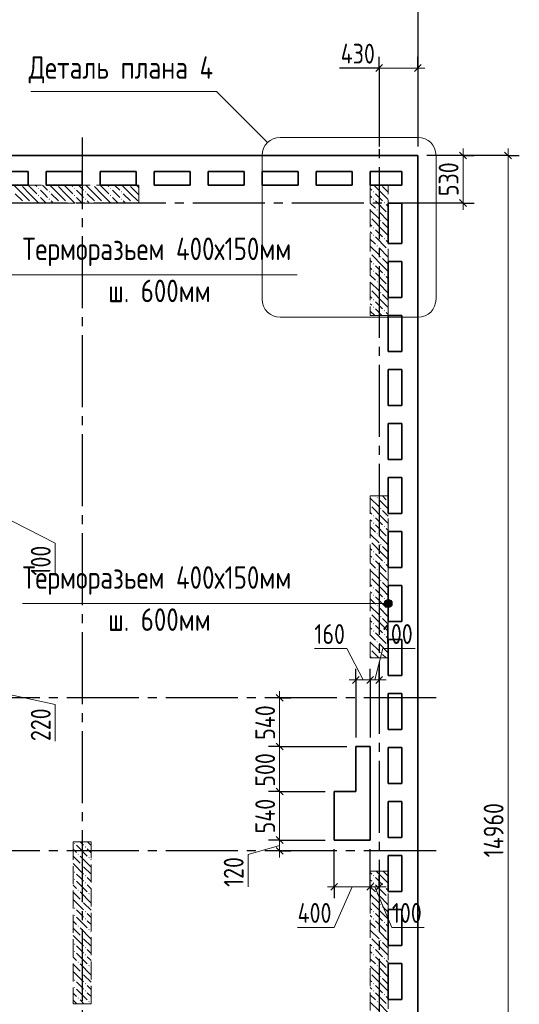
# Model space of a CAD drawing. Header units: millimetres. Extents: x 0 to 61017, y 0 to 42000.
# Tile 21 of 23: x 45287 to 50835, y 25395 to 36337. Entities that reach past the tile are written whole.
import ezdxf

# ---------------------------------------------------------------- set-up
doc = ezdxf.new("R2010")
doc.units = ezdxf.units.MM
doc.linetypes.add('______2', pattern=[270, 200, -70])
doc.linetypes.add('______5', pattern=[1100, 800, -100, 100, -100])
for name, color, linetype, lineweight in [('Standard', 7, 'Continuous', 25), ('ЖБ Пилон', 180, 'Continuous', 25), ('Оси', 40, '______5', 18), ('Примечания', 7, 'Continuous', 25), ('Размерная выноска', 7, 'Continuous', 13)]:
    doc.layers.add(name, color=color, linetype=linetype, lineweight=lineweight)
doc.layers.add('ЖБ Перекрытие верхний уровень', color=7, linetype='Continuous', lineweight=25, true_color=0xe0e0ff)
doc.styles.add('GOST 2.304-81', font='txt')

msp = doc.modelspace()

# ---------------------------------------------------------------- hatches: boundary and pattern name
at = {"layer": 'ЖБ Пилон', "linetype": 'Continuous', "lineweight": 18, "transparency": 33554687}
for points in [[(45300, 34500), (45297, 34497), (45294, 34500)], [(45490, 34463), (45497, 34470), (45503, 34463), (45497, 34457)], [(45700, 34500), (45697, 34497), (45694, 34500)], [(45890, 34463), (45897, 34470), (45903, 34463), (45897, 34457)], [(46100, 34500), (46097, 34497), (46094, 34500)], [(46290, 34463), (46297, 34470), (46303, 34463), (46297, 34457)], [(46500, 34500), (46497, 34497), (46494, 34500)], [(49300, 34500), (49297, 34497), (49294, 34500)], [(45490, 34383), (45497, 34390), (45503, 34383), (45497, 34377)], [(45610, 34423), (45617, 34430), (45623, 34423), (45617, 34417)], [(45890, 34383), (45897, 34390), (45903, 34383), (45897, 34377)], [(46010, 34423), (46017, 34430), (46023, 34423), (46017, 34417)], [(46290, 34383), (46297, 34390), (46303, 34383), (46297, 34377)], [(46410, 34423), (46417, 34430), (46423, 34423), (46417, 34417)], [(49210, 34423), (49217, 34430), (49223, 34423), (49217, 34417)], [(45330, 34303), (45337, 34310), (45343, 34303), (45340, 34300), (45334, 34300)], [(45410, 34303), (45417, 34310), (45423, 34303), (45420, 34300), (45414, 34300)], [(45610, 34343), (45617, 34350), (45623, 34343), (45617, 34337)], [(45730, 34303), (45737, 34310), (45743, 34303), (45740, 34300), (45734, 34300)], [(45810, 34303), (45817, 34310), (45823, 34303), (45820, 34300), (45814, 34300)], [(46010, 34343), (46017, 34350), (46023, 34343), (46017, 34337)], [(46130, 34303), (46137, 34310), (46143, 34303), (46140, 34300), (46134, 34300)], [(46210, 34303), (46217, 34310), (46223, 34303), (46220, 34300), (46214, 34300)], [(46410, 34343), (46417, 34350), (46423, 34343), (46417, 34337)], [(46530, 34303), (46537, 34310), (46543, 34303), (46540, 34300), (46534, 34300)], [(49210, 34343), (49217, 34350), (49223, 34343), (49217, 34337)], [(49330, 34303), (49337, 34310), (49343, 34303), (49337, 34297)], [(49180, 34147), (49183, 34143), (49180, 34140)], [(49250, 34223), (49257, 34230), (49263, 34223), (49257, 34217)], [(49370, 34183), (49377, 34190), (49380, 34187), (49380, 34180), (49377, 34177)], [(49290, 34103), (49297, 34110), (49303, 34103), (49297, 34097)], [(49210, 34023), (49217, 34030), (49223, 34023), (49217, 34017)], [(49210, 33943), (49217, 33950), (49223, 33943), (49217, 33937)], [(49250, 33823), (49257, 33830), (49263, 33823), (49257, 33817)], [(49330, 33903), (49337, 33910), (49343, 33903), (49337, 33897)], [(49180, 33747), (49183, 33743), (49180, 33740)], [(49290, 33703), (49297, 33710), (49303, 33703), (49297, 33697)], [(49370, 33783), (49377, 33790), (49380, 33787), (49380, 33780), (49377, 33777)], [(49210, 33623), (49217, 33630), (49223, 33623), (49217, 33617)], [(49210, 33543), (49217, 33550), (49223, 33543), (49217, 33537)], [(49330, 33503), (49337, 33510), (49343, 33503), (49337, 33497)], [(49250, 33423), (49257, 33430), (49263, 33423), (49257, 33417)], [(49370, 33383), (49377, 33390), (49380, 33387), (49380, 33380), (49377, 33377)], [(49180, 33347), (49183, 33343), (49180, 33340)], [(49290, 33303), (49297, 33310), (49303, 33303), (49297, 33297)], [(49210, 33223), (49217, 33230), (49223, 33223), (49217, 33217)], [(49210, 33143), (49217, 33150), (49223, 33143), (49217, 33137)], [(49330, 33103), (49337, 33110), (49343, 33103), (49337, 33097)], [(49250, 31023), (49257, 31030), (49263, 31023), (49257, 31017)], [(49370, 30983), (49377, 30990), (49380, 30987), (49380, 30980), (49377, 30977)], [(49180, 30947), (49183, 30943), (49180, 30940)], [(49290, 30903), (49297, 30910), (49303, 30903), (49297, 30897)], [(49210, 30823), (49217, 30830), (49223, 30823), (49217, 30817)], [(49210, 30743), (49217, 30750), (49223, 30743), (49217, 30737)], [(49330, 30703), (49337, 30710), (49343, 30703), (49337, 30697)], [(49180, 30547), (49183, 30543), (49180, 30540)], [(49250, 30623), (49257, 30630), (49263, 30623), (49257, 30617)], [(49370, 30583), (49377, 30590), (49380, 30587), (49380, 30580), (49377, 30577)], [(49210, 30423), (49217, 30430), (49223, 30423), (49217, 30417)], [(49290, 30503), (49297, 30510), (49303, 30503), (49297, 30497)], [(49210, 30343), (49217, 30350), (49223, 30343), (49217, 30337)], [(49250, 30223), (49257, 30230), (49263, 30223), (49257, 30217)], [(49330, 30303), (49337, 30310), (49343, 30303), (49337, 30297)], [(49180, 30147), (49183, 30143), (49180, 30140)], [(49290, 30103), (49297, 30110), (49303, 30103), (49297, 30097)], [(49370, 30183), (49377, 30190), (49380, 30187), (49380, 30180), (49377, 30177)], [(49210, 30023), (49217, 30030), (49223, 30023), (49217, 30017)], [(49210, 29943), (49217, 29950), (49223, 29943), (49217, 29937)], [(49330, 29903), (49337, 29910), (49343, 29903), (49337, 29897)], [(49250, 29823), (49257, 29830), (49263, 29823), (49257, 29817)], [(49370, 29783), (49377, 29790), (49380, 29787), (49380, 29780), (49377, 29777)], [(49180, 29747), (49183, 29743), (49180, 29740)], [(49290, 29703), (49297, 29710), (49303, 29703), (49297, 29697)], [(49210, 29623), (49217, 29630), (49223, 29623), (49217, 29617)], [(49210, 29543), (49217, 29550), (49223, 29543), (49217, 29537)], [(49330, 29503), (49337, 29510), (49343, 29503), (49337, 29497)], [(49180, 29347), (49183, 29343), (49180, 29340)], [(49250, 29423), (49257, 29430), (49263, 29423), (49257, 29417)], [(49370, 29383), (49377, 29390), (49380, 29387), (49380, 29380), (49377, 29377)], [(49290, 29303), (49297, 29310), (49303, 29303), (49297, 29297)], [(45890, 27183), (45897, 27190), (45903, 27183), (45897, 27177)], [(46010, 27143), (46017, 27150), (46023, 27143), (46017, 27137)], [(45930, 27063), (45937, 27070), (45943, 27063), (45937, 27057)], [(46050, 27023), (46057, 27030), (46063, 27023), (46057, 27017)], [(45970, 26943), (45977, 26950), (45983, 26943), (45977, 26937)], [(45890, 26863), (45897, 26870), (45903, 26863), (45897, 26857)], [(46010, 26823), (46017, 26830), (46023, 26823), (46017, 26817)], [(49210, 26823), (49217, 26830), (49223, 26823), (49217, 26817)], [(45890, 26783), (45897, 26790), (45903, 26783), (45897, 26777)], [(46010, 26743), (46017, 26750), (46023, 26743), (46017, 26737)], [(49210, 26743), (49217, 26750), (49223, 26743), (49217, 26737)], [(49330, 26703), (49337, 26710), (49343, 26703), (49337, 26697)], [(45930, 26663), (45937, 26670), (45943, 26663), (45937, 26657)], [(46050, 26623), (46057, 26630), (46063, 26623), (46057, 26617)], [(49250, 26623), (49257, 26630), (49263, 26623), (49257, 26617)], [(45970, 26543), (45977, 26550), (45983, 26543), (45977, 26537)], [(49180, 26547), (49183, 26543), (49180, 26540)], [(49290, 26503), (49297, 26510), (49303, 26503), (49297, 26497)], [(49370, 26583), (49377, 26590), (49380, 26587), (49380, 26580), (49377, 26577)], [(45890, 26463), (45897, 26470), (45903, 26463), (45897, 26457)], [(45890, 26383), (45897, 26390), (45903, 26383), (45897, 26377)], [(46010, 26423), (46017, 26430), (46023, 26423), (46017, 26417)], [(49210, 26423), (49217, 26430), (49223, 26423), (49217, 26417)], [(45930, 26263), (45937, 26270), (45943, 26263), (45937, 26257)], [(46010, 26343), (46017, 26350), (46023, 26343), (46017, 26337)], [(49210, 26343), (49217, 26350), (49223, 26343), (49217, 26337)], [(49330, 26303), (49337, 26310), (49343, 26303), (49337, 26297)], [(46050, 26223), (46057, 26230), (46063, 26223), (46057, 26217)], [(49250, 26223), (49257, 26230), (49263, 26223), (49257, 26217)], [(49370, 26183), (49377, 26190), (49380, 26187), (49380, 26180), (49377, 26177)], [(45890, 26063), (45897, 26070), (45903, 26063), (45897, 26057)], [(45970, 26143), (45977, 26150), (45983, 26143), (45977, 26137)], [(49180, 26147), (49183, 26143), (49180, 26140)], [(49290, 26103), (49297, 26110), (49303, 26103), (49297, 26097)], [(45890, 25983), (45897, 25990), (45903, 25983), (45897, 25977)], [(46010, 26023), (46017, 26030), (46023, 26023), (46017, 26017)], [(46010, 25943), (46017, 25950), (46023, 25943), (46017, 25937)], [(49210, 26023), (49217, 26030), (49223, 26023), (49217, 26017)], [(49210, 25943), (49217, 25950), (49223, 25943), (49217, 25937)], [(45930, 25863), (45937, 25870), (45943, 25863), (45937, 25857)], [(46050, 25823), (46057, 25830), (46063, 25823), (46057, 25817)], [(49250, 25823), (49257, 25830), (49263, 25823), (49257, 25817)], [(49330, 25903), (49337, 25910), (49343, 25903), (49337, 25897)], [(45970, 25743), (45977, 25750), (45983, 25743), (45977, 25737)], [(49180, 25747), (49183, 25743), (49180, 25740)], [(49370, 25783), (49377, 25790), (49380, 25787), (49380, 25780), (49377, 25777)], [(45890, 25663), (45897, 25670), (45903, 25663), (45897, 25657)], [(46010, 25623), (46017, 25630), (46023, 25623), (46017, 25617)], [(49210, 25623), (49217, 25630), (49223, 25623), (49217, 25617)], [(49290, 25703), (49297, 25710), (49303, 25703), (49297, 25697)], [(45890, 25583), (45897, 25590), (45903, 25583), (45897, 25577)], [(46010, 25543), (46017, 25550), (46023, 25543), (46017, 25537)], [(49210, 25543), (49217, 25550), (49223, 25543), (49217, 25537)], [(49330, 25503), (49337, 25510), (49343, 25503), (49337, 25497)], [(45930, 25463), (45937, 25470), (45943, 25463), (45937, 25457)], [(46050, 25423), (46057, 25430), (46063, 25423), (46057, 25417)], [(49250, 25423), (49257, 25430), (49263, 25423), (49257, 25417)]]:
    msp.add_hatch(color=7, dxfattribs=at).paths.add_polyline_path(points, flags=16)
at = {"layer": 'Примечания', "linetype": 'Continuous', "lineweight": 13, "transparency": 33554687}
for points in [[(49341, 29872), (49357, 29811), (49357, 29889)], [(49357, 29889), (49380, 29805), (49380, 29895)], [(49357, 29889), (49357, 29811), (49380, 29805)], [(49380, 29895), (49380, 29805), (49403, 29811)], [(49380, 29895), (49403, 29811), (49403, 29889)], [(49403, 29889), (49403, 29811), (49419, 29828)], [(49403, 29889), (49419, 29828), (49419, 29872)], [(49341, 29828), (49341, 29872), (49335, 29850)], [(49341, 29872), (49341, 29828), (49357, 29811)], [(49419, 29872), (49419, 29828), (49425, 29850)]]:
    msp.add_hatch(color=7, dxfattribs=at).paths.add_polyline_path(points)

# ---------------------------------------------------------------- linework, layer by layer
at = {"layer": 'Standard', "color": 251, "linetype": 'Continuous', "lineweight": -3, "true_color": 0x656565, "transparency": 33554687}
for p, q in [((49710, 37500), (49710, 34930)), ((49280, 35800), (49280, 35925)), ((49710, 35800), (49710, 35925)), ((49280, 35800), (49280, 35675)), ((49280, 35800), (49280, 34930)), ((49710, 35800), (49710, 35675)), ((49710, 35800), (49710, 34930)), ((50710, 34830), (49810, 34830)), ((50210, 34830), (49810, 34830)), ((50210, 34830), (50085, 34830)), ((50210, 34830), (50335, 34830)), ((50710, 34830), (50585, 34830)), ((50710, 34830), (50835, 34830)), ((50210, 34300), (49810, 34300)), ((50210, 34300), (50085, 34300)), ((50210, 34300), (50335, 34300)), ((49020, 29000), (49020, 29125)), ((49180, 29000), (49180, 29125)), ((49280, 29000), (49280, 29125)), ((49020, 29000), (49020, 28875)), ((49020, 29000), (49020, 28360)), ((49180, 29000), (49180, 28875)), ((49180, 29000), (49180, 28360)), ((49280, 29000), (49280, 28875)), ((49280, 29000), (49280, 29000)), ((48173, 28800), (48048, 28800)), ((48173, 28800), (48298, 28800)), ((48173, 28800), (48173, 28800)), ((48173, 28260), (48048, 28260)), ((48173, 28260), (48298, 28260)), ((48173, 28260), (48920, 28260)), ((48173, 27760), (48048, 27760)), ((48173, 27760), (48298, 27760)), ((48173, 27760), (48680, 27760)), ((48173, 27220), (48048, 27220)), ((48173, 27220), (48298, 27220)), ((48173, 27220), (48680, 27220)), ((48173, 27100), (48048, 27100)), ((48173, 27100), (48298, 27100)), ((48173, 27100), (48173, 27100)), ((48780, 26700), (48780, 27120)), ((49180, 26700), (49180, 27120)), ((48780, 26700), (48780, 26825)), ((49180, 26700), (49180, 26825)), ((49280, 26700), (49280, 26825)), ((48780, 26700), (48780, 26575)), ((49180, 26700), (49180, 26575)), ((49280, 26700), (49280, 26575)), ((49280, 26700), (49280, 26700))]:
    msp.add_line(p, q, dxfattribs=at)
at = {"layer": 'Standard', "color": 7, "linetype": 'Continuous', "lineweight": 13, "transparency": 33554687}
for p, q in [((49280, 35800), (49205, 35800)), ((49710, 35800), (49280, 35800)), ((49710, 35800), (49785, 35800)), ((50210, 34830), (50210, 34905)), ((50210, 34830), (50210, 34300)), ((50710, 34830), (50710, 34905)), ((50210, 34300), (50210, 34225)), ((44830, 30950), (45680, 30520)), ((45680, 30520), (45680, 30160)), ((48920, 29350), (48560, 29350)), ((49100, 29000), (48920, 29350)), ((49230, 29000), (49320, 29350)), ((49320, 29350), (49680, 29350)), ((49020, 29000), (48945, 29000)), ((49180, 29000), (49020, 29000)), ((49280, 29000), (49180, 29000)), ((49280, 29000), (49355, 29000)), ((44830, 28910), (45680, 28727)), ((48173, 28800), (48173, 28875)), ((45680, 28727), (45680, 28320)), ((48173, 28260), (48173, 27760)), ((48173, 27760), (48173, 27220)), ((48173, 27160), (47823, 27060)), ((48173, 27220), (48173, 27100)), ((47823, 27060), (47823, 26700)), ((48173, 27100), (48173, 27025)), ((48780, 26700), (48705, 26700)), ((48980, 26700), (48780, 26250)), ((49180, 26700), (48780, 26700)), ((49280, 26700), (49180, 26700)), ((49230, 26700), (49420, 26250)), ((49280, 26700), (49355, 26700)), ((48780, 26250), (48373, 26250)), ((49420, 26250), (49780, 26250))]:
    msp.add_line(p, q, dxfattribs=at)
at = {"layer": 'Standard', "color": 7, "linetype": 'Continuous', "lineweight": 25, "transparency": 33554687}
for p, q in [((49317, 35838), (49242, 35762)), ((49747, 35838), (49672, 35762)), ((50172, 34867), (50247, 34792)), ((50747, 34792), (50672, 34867)), ((50172, 34338), (50247, 34262)), ((49057, 29038), (48982, 28962)), ((49217, 29038), (49142, 28962)), ((49317, 29038), (49242, 28962)), ((48136, 28838), (48211, 28762)), ((48136, 28297), (48211, 28222)), ((48136, 27797), (48211, 27722)), ((48136, 27258), (48211, 27182)), ((48136, 27138), (48211, 27063)), ((48817, 26738), (48742, 26663)), ((49217, 26738), (49142, 26663)), ((49317, 26738), (49242, 26663))]:
    msp.add_line(p, q, dxfattribs=at)
at = {"layer": 'Standard', "color": 7, "linetype": 'Continuous', "lineweight": 13, "transparency": 33554687}
for points in [[(50710, 19870), (50710, 26987), (50710, 26987), (50710, 34830)], [(48173, 28800), (48173, 28272), (48173, 28272), (48173, 28260)]]:
    msp.add_lwpolyline(points, dxfattribs=at)
at = {"layer": 'ЖБ Перекрытие верхний уровень', "color": 7, "linetype": 'Continuous', "lineweight": 35, "transparency": 33554687}
for p, q in [((49710, 34830), (43100, 34830)), ((49710, 19870), (49710, 34830)), ((44980, 34650), (45380, 34650)), ((45380, 34650), (45380, 34500)), ((45580, 34500), (45580, 34650)), ((45580, 34650), (45980, 34650)), ((45980, 34650), (45980, 34500)), ((46180, 34500), (46180, 34650)), ((46180, 34650), (46580, 34650)), ((46580, 34650), (46580, 34500)), ((46780, 34500), (46780, 34650)), ((46780, 34650), (47180, 34650)), ((47180, 34650), (47180, 34500)), ((47380, 34500), (47380, 34650)), ((47380, 34650), (47780, 34650)), ((47780, 34650), (47780, 34500)), ((47980, 34500), (47980, 34650)), ((47980, 34650), (48380, 34650)), ((48380, 34650), (48380, 34500)), ((48580, 34500), (48580, 34650)), ((48580, 34650), (48980, 34650)), ((48980, 34650), (48980, 34500)), ((49180, 34500), (49180, 34650)), ((49180, 34650), (49530, 34650)), ((49530, 34650), (49530, 34500)), ((45380, 34500), (44980, 34500)), ((45980, 34500), (45580, 34500)), ((46580, 34500), (46180, 34500)), ((47180, 34500), (46780, 34500)), ((47780, 34500), (47380, 34500)), ((48380, 34500), (47980, 34500)), ((48980, 34500), (48580, 34500)), ((49530, 34500), (49180, 34500)), ((49380, 33850), (49380, 34300)), ((49380, 34300), (49530, 34300)), ((49530, 34300), (49530, 33850)), ((49530, 33850), (49380, 33850)), ((49380, 33250), (49380, 33650)), ((49380, 33650), (49530, 33650)), ((49530, 33650), (49530, 33250)), ((49530, 33250), (49380, 33250)), ((49380, 33050), (49530, 33050)), ((49380, 32650), (49380, 33050)), ((49530, 33050), (49530, 32650)), ((49530, 32650), (49380, 32650)), ((49380, 32050), (49380, 32450)), ((49380, 32450), (49530, 32450)), ((49530, 32450), (49530, 32050)), ((49530, 32050), (49380, 32050)), ((49380, 31850), (49530, 31850)), ((49380, 31450), (49380, 31850)), ((49530, 31850), (49530, 31450)), ((49530, 31450), (49380, 31450)), ((49380, 30850), (49380, 31250)), ((49380, 31250), (49530, 31250)), ((49530, 31250), (49530, 30850)), ((49530, 30850), (49380, 30850)), ((49380, 30250), (49380, 30650)), ((49380, 30650), (49530, 30650)), ((49530, 30650), (49530, 30250)), ((49530, 30250), (49380, 30250)), ((49380, 29650), (49380, 30050)), ((49380, 30050), (49530, 30050)), ((49530, 30050), (49530, 29650)), ((49530, 29650), (49380, 29650)), ((49380, 29450), (49530, 29450)), ((49380, 29050), (49380, 29450)), ((49530, 29450), (49530, 29050)), ((49530, 29050), (49380, 29050)), ((49380, 28850), (49530, 28850)), ((49380, 28450), (49380, 28850)), ((49530, 28850), (49530, 28450)), ((49530, 28450), (49380, 28450)), ((49180, 28260), (49020, 28260)), ((49020, 28260), (49020, 27760)), ((49180, 27760), (49180, 28260)), ((49380, 28250), (49530, 28250)), ((49380, 27850), (49380, 28250)), ((49530, 28250), (49530, 27850)), ((49530, 27850), (49380, 27850)), ((49020, 27760), (48780, 27760)), ((48780, 27760), (48780, 27220)), ((49180, 27220), (49180, 27760)), ((49380, 27250), (49380, 27650)), ((49380, 27650), (49530, 27650)), ((49530, 27650), (49530, 27250)), ((49530, 27250), (49380, 27250)), ((48780, 27220), (49180, 27220)), ((49380, 26650), (49380, 27050)), ((49380, 27050), (49530, 27050)), ((49530, 27050), (49530, 26650)), ((49530, 26650), (49380, 26650)), ((49380, 26450), (49530, 26450)), ((49380, 26050), (49380, 26450)), ((49530, 26450), (49530, 26050)), ((49530, 26050), (49380, 26050)), ((49380, 25450), (49380, 25850)), ((49380, 25850), (49530, 25850)), ((49530, 25850), (49530, 25450)), ((49530, 25450), (49380, 25450))]:
    msp.add_line(p, q, dxfattribs=at)
at = {"layer": 'ЖБ Пилон', "color": 253, "linetype": '______2', "lineweight": 13, "true_color": 0xa0a0a0, "transparency": 33554687}
for p, q in [((46610, 34500), (45160, 34500)), ((46610, 34300), (46610, 34500)), ((49380, 34500), (49180, 34500)), ((49180, 34500), (49180, 33050)), ((49380, 33050), (49380, 34500)), ((45160, 34300), (46610, 34300)), ((49180, 33050), (49380, 33050)), ((49180, 31045), (49180, 29245)), ((49380, 31045), (49180, 31045)), ((49380, 29245), (49380, 31045)), ((49180, 29245), (49380, 29245)), ((45880, 27200), (45880, 25400)), ((46080, 27200), (45880, 27200)), ((46080, 25400), (46080, 27200)), ((49180, 26875), (49180, 25075)), ((49380, 26875), (49180, 26875)), ((49380, 25075), (49380, 26875)), ((45880, 25400), (46080, 25400))]:
    msp.add_line(p, q, dxfattribs=at)
at = {"layer": 'ЖБ Пилон', "color": 9, "linetype": 'Continuous', "lineweight": 18, "true_color": 0xc7c7c7, "transparency": 33554687}
for p, q in [((45317, 34403), (45220, 34500)), ((45317, 34483), (45397, 34403)), ((45397, 34483), (45380, 34500)), ((45397, 34483), (45477, 34403)), ((45460, 34500), (45477, 34483)), ((45540, 34500), (45597, 34443)), ((45717, 34403), (45620, 34500)), ((45717, 34483), (45797, 34403)), ((45797, 34483), (45780, 34500)), ((45797, 34483), (45877, 34403)), ((45860, 34500), (45877, 34483)), ((45940, 34500), (45997, 34443)), ((46117, 34403), (46020, 34500)), ((46117, 34483), (46197, 34403)), ((46197, 34483), (46180, 34500)), ((46197, 34483), (46277, 34403)), ((46260, 34500), (46277, 34483)), ((46340, 34500), (46397, 34443)), ((46517, 34403), (46420, 34500)), ((46517, 34483), (46597, 34403)), ((46597, 34483), (46580, 34500)), ((46597, 34483), (46610, 34470)), ((49317, 34403), (49220, 34500)), ((49317, 34483), (49380, 34420)), ((45237, 34403), (45317, 34323)), ((45317, 34403), (45397, 34323)), ((45397, 34403), (45500, 34300)), ((45557, 34403), (45517, 34443)), ((45517, 34363), (45580, 34300)), ((45597, 34363), (45557, 34403)), ((45637, 34403), (45717, 34323)), ((45717, 34403), (45797, 34323)), ((45797, 34403), (45900, 34300)), ((45957, 34403), (45917, 34443)), ((45917, 34363), (45980, 34300)), ((45997, 34363), (45957, 34403)), ((46037, 34403), (46117, 34323)), ((46117, 34403), (46197, 34323)), ((46197, 34403), (46300, 34300)), ((46357, 34403), (46317, 34443)), ((46317, 34363), (46380, 34300)), ((46397, 34363), (46357, 34403)), ((46437, 34403), (46517, 34323)), ((46517, 34403), (46597, 34323)), ((46597, 34403), (46610, 34390)), ((49180, 34460), (49197, 34443)), ((49197, 34363), (49180, 34380)), ((49237, 34403), (49317, 34323)), ((49317, 34403), (49380, 34340)), ((45637, 34323), (45660, 34300)), ((46037, 34323), (46060, 34300)), ((46437, 34323), (46460, 34300)), ((49180, 34300), (49237, 34243)), ((49237, 34323), (49357, 34203)), ((49380, 34260), (49357, 34283)), ((49180, 34220), (49277, 34123)), ((49380, 34100), (49277, 34203)), ((49180, 34060), (49197, 34043)), ((49317, 34003), (49197, 34123)), ((49317, 34083), (49380, 34020)), ((49197, 33963), (49180, 33980)), ((49237, 34003), (49317, 33923)), ((49237, 33923), (49357, 33803)), ((49317, 34003), (49380, 33940)), ((49180, 33900), (49237, 33843)), ((49180, 33820), (49277, 33723)), ((49380, 33860), (49357, 33883)), ((49317, 33603), (49197, 33723)), ((49380, 33700), (49277, 33803)), ((49180, 33660), (49197, 33643)), ((49237, 33603), (49317, 33523)), ((49317, 33683), (49380, 33620)), ((49317, 33603), (49380, 33540)), ((49197, 33563), (49180, 33580)), ((49180, 33500), (49237, 33443)), ((49237, 33523), (49357, 33403)), ((49180, 33420), (49277, 33323)), ((49380, 33300), (49277, 33403)), ((49380, 33460), (49357, 33483)), ((49317, 33203), (49197, 33323)), ((49317, 33283), (49380, 33220)), ((49180, 33260), (49197, 33243)), ((49197, 33163), (49180, 33180)), ((49237, 33203), (49317, 33123)), ((49317, 33203), (49380, 33140)), ((49180, 33100), (49230, 33050)), ((49237, 33123), (49310, 33050)), ((49380, 33060), (49357, 33083)), ((49180, 31020), (49277, 30923)), ((49235, 31045), (49237, 31043)), ((49380, 30900), (49277, 31003)), ((49315, 31045), (49357, 31003)), ((49180, 30860), (49197, 30843)), ((49317, 30803), (49197, 30923)), ((49317, 30883), (49380, 30820)), ((49197, 30763), (49180, 30780)), ((49237, 30803), (49317, 30723)), ((49317, 30803), (49380, 30740)), ((49180, 30700), (49237, 30643)), ((49237, 30723), (49357, 30603)), ((49380, 30660), (49357, 30683)), ((49180, 30620), (49277, 30523)), ((49380, 30500), (49277, 30603)), ((49180, 30460), (49197, 30443)), ((49317, 30403), (49197, 30523)), ((49317, 30483), (49380, 30420)), ((49197, 30363), (49180, 30380)), ((49237, 30403), (49317, 30323)), ((49237, 30323), (49357, 30203)), ((49317, 30403), (49380, 30340)), ((49180, 30300), (49237, 30243)), ((49180, 30220), (49277, 30123)), ((49380, 30100), (49277, 30203)), ((49380, 30260), (49357, 30283)), ((49317, 30003), (49197, 30123)), ((49180, 30060), (49197, 30043)), ((49237, 30003), (49317, 29923)), ((49317, 30083), (49380, 30020)), ((49317, 30003), (49380, 29940)), ((49197, 29963), (49180, 29980)), ((49180, 29900), (49237, 29843)), ((49237, 29923), (49357, 29803)), ((49380, 29860), (49357, 29883)), ((49180, 29820), (49277, 29723)), ((49380, 29700), (49277, 29803)), ((49180, 29660), (49197, 29643)), ((49317, 29603), (49197, 29723)), ((49317, 29683), (49380, 29620)), ((49197, 29563), (49180, 29580)), ((49237, 29603), (49317, 29523)), ((49317, 29603), (49380, 29540)), ((49180, 29500), (49237, 29443)), ((49237, 29523), (49357, 29403)), ((49380, 29460), (49357, 29483)), ((49180, 29420), (49277, 29323)), ((49380, 29300), (49277, 29403)), ((49180, 29260), (49195, 29245)), ((49275, 29245), (49197, 29323)), ((49317, 29283), (49355, 29245)), ((45917, 27163), (46037, 27043)), ((45997, 27163), (45960, 27200)), ((46040, 27200), (46080, 27160)), ((45880, 27120), (45917, 27083)), ((45880, 27040), (45957, 26963)), ((45957, 27043), (46077, 26923)), ((46037, 27123), (46080, 27080)), ((45880, 26960), (45997, 26843)), ((46080, 26840), (45997, 26923)), ((46080, 27000), (46077, 27003)), ((45957, 26803), (45917, 26843)), ((49180, 26860), (49197, 26843)), ((49317, 26803), (49245, 26875)), ((49325, 26875), (49380, 26820)), ((45880, 26720), (45917, 26683)), ((45917, 26763), (46037, 26643)), ((45997, 26763), (45957, 26803)), ((46037, 26803), (46080, 26760)), ((46037, 26723), (46080, 26680)), ((49197, 26763), (49180, 26780)), ((49237, 26803), (49317, 26723)), ((49237, 26723), (49357, 26603)), ((49317, 26803), (49380, 26740)), ((45880, 26640), (45957, 26563)), ((45957, 26643), (46077, 26523)), ((46080, 26600), (46077, 26603)), ((49180, 26700), (49237, 26643)), ((49180, 26620), (49277, 26523)), ((49380, 26500), (49277, 26603)), ((49380, 26660), (49357, 26683)), ((45880, 26560), (45997, 26443)), ((46080, 26440), (45997, 26523)), ((49317, 26403), (49197, 26523)), ((49317, 26483), (49380, 26420)), ((45957, 26403), (45917, 26443)), ((45997, 26363), (45957, 26403)), ((46037, 26403), (46080, 26360)), ((49180, 26460), (49197, 26443)), ((49197, 26363), (49180, 26380)), ((49237, 26403), (49317, 26323)), ((49317, 26403), (49380, 26340)), ((45880, 26320), (45917, 26283)), ((45917, 26363), (46037, 26243)), ((46037, 26323), (46080, 26280)), ((49180, 26300), (49237, 26243)), ((49237, 26323), (49357, 26203)), ((49380, 26260), (49357, 26283)), ((45880, 26240), (45957, 26163)), ((45880, 26160), (45997, 26043)), ((45957, 26243), (46077, 26123)), ((46080, 26200), (46077, 26203)), ((49180, 26220), (49277, 26123)), ((49380, 26100), (49277, 26203)), ((46080, 26040), (45997, 26123)), ((49180, 26060), (49197, 26043)), ((49317, 26003), (49197, 26123)), ((49317, 26083), (49380, 26020)), ((45957, 26003), (45917, 26043)), ((45917, 25963), (46037, 25843)), ((45997, 25963), (45957, 26003)), ((46037, 26003), (46080, 25960)), ((49197, 25963), (49180, 25980)), ((49237, 26003), (49317, 25923)), ((49317, 26003), (49380, 25940)), ((45880, 25920), (45917, 25883)), ((45880, 25840), (45957, 25763)), ((45957, 25843), (46077, 25723)), ((46037, 25923), (46080, 25880)), ((49180, 25900), (49237, 25843)), ((49237, 25923), (49357, 25803)), ((49380, 25860), (49357, 25883)), ((45880, 25760), (45997, 25643)), ((46080, 25640), (45997, 25723)), ((46080, 25800), (46077, 25803)), ((49180, 25820), (49277, 25723)), ((49317, 25603), (49197, 25723)), ((49380, 25700), (49277, 25803)), ((45957, 25603), (45917, 25643)), ((49180, 25660), (49197, 25643)), ((49317, 25683), (49380, 25620)), ((45880, 25520), (45917, 25483)), ((45917, 25563), (46037, 25443)), ((45997, 25563), (45957, 25603)), ((46037, 25603), (46080, 25560)), ((46037, 25523), (46080, 25480)), ((49197, 25563), (49180, 25580)), ((49180, 25500), (49237, 25443)), ((49237, 25603), (49317, 25523)), ((49237, 25523), (49357, 25403)), ((49317, 25603), (49380, 25540)), ((45880, 25440), (45920, 25400)), ((45957, 25443), (46000, 25400)), ((46080, 25400), (46077, 25403)), ((49180, 25420), (49277, 25323)), ((49380, 25300), (49277, 25403)), ((49380, 25460), (49357, 25483))]:
    msp.add_line(p, q, dxfattribs=at)
at = {"layer": 'Оси', "color": 8, "linetype": '______5', "lineweight": -3, "transparency": 33554687}
for p, q in [((49280, 35800), (49280, 16970)), ((45980, 35030), (45980, 16970)), ((50210, 34300), (4600, 34300)), ((50210, 34300), (4600, 34300)), ((49910, 28800), (4600, 28800)), ((49910, 27100), (4600, 27100))]:
    msp.add_line(p, q, dxfattribs=at)
at = {"layer": 'Примечания', "color": 7, "linetype": 'Continuous', "lineweight": 13, "transparency": 33554687}
for p, q in [((48180, 35030), (49710, 35030)), ((47980, 33230), (47980, 34830)), ((49910, 34830), (49910, 33230)), ((49710, 33030), (48180, 33030)), ((49380, 29895), (49380, 29895)), ((45319, 29850), (49380, 29850)), ((49335, 29850), (49335, 29850)), ((49380, 29805), (49380, 29805)), ((49425, 29850), (49425, 29850))]:
    msp.add_line(p, q, dxfattribs=at)
for points in [[(48039, 34971), (47472, 35538), (45412, 35538)], [(48369, 33503), (45160, 33503), (45160, 34500)]]:
    msp.add_lwpolyline(points, dxfattribs=at)
msp.add_circle((49380, 29850), 45, dxfattribs=at)
for centre, start, end in [((48180, 34830), 90, 180), ((49710, 34830), 0, 90), ((48180, 33230), 180, 270), ((49710, 33230), 270, 0)]:
    msp.add_arc(centre, 200, start, end, dxfattribs=at)
at = {"layer": 'Размерная выноска', "color": 7, "linetype": 'Continuous', "lineweight": 25, "transparency": 33554687}
msp.add_line((49280, 35800), (48840, 35800), dxfattribs=at)

# ---------------------------------------------------------------- texts
at = {"layer": 'Standard', "color": 7, "linetype": 'Continuous', "lineweight": 25, "transparency": 33554687, "char_height": 220, "attachment_point": 7, "style": 'GOST 2.304-81'}
for s, insert, width in [('430', (48852, 35850), 516.4), ('160', (48560, 29400), 485.09), ('100', (49320, 29400), 485.09), ('400', (48373, 26300), 531.97), ('100', (49420, 26300), 485.09)]:
    msp.add_mtext(s, dxfattribs=dict(at, insert=insert, width=width))
at = {"layer": 'Standard', "color": 7, "linetype": 'Continuous', "lineweight": 25, "transparency": 33554687, "char_height": 220, "attachment_point": 7, "rotation": 90, "style": 'GOST 2.304-81'}
for s, insert, width in [('530', (50160, 34377), 500.83), ('100', (45630, 30160), 485.08), ('220', (45630, 28320), 531.97), ('540', (48123, 28334), 516.39), ('500', (48123, 27814), 516.39), ('14960', (50660, 27029), 766.39), ('540', (48123, 27295), 516.39), ('120', (47773, 26700), 485.08)]:
    msp.add_mtext(s, dxfattribs=dict(at, insert=insert, width=width))
at = {"layer": 'Примечания', "color": 7, "linetype": 'Continuous', "lineweight": 25, "transparency": 33554687, "char_height": 250, "attachment_point": 7, "style": 'GOST 2.304-81'}
for s, insert, width in [('Деталь\\~плана\\~4', (45387, 35629), 2150.15), ('Терморазьем\\~400х150мм', (45319, 33598), 3189.09), ('ш.\\~600мм', (46269, 33198), 1279.44), ('Терморазьем\\~400х150мм', (45319, 29945), 3189.09), ('ш.\\~600мм', (46269, 29545), 1279.44)]:
    msp.add_mtext(s, dxfattribs=dict(at, insert=insert, width=width))

doc.saveas('drawing.dxf')
